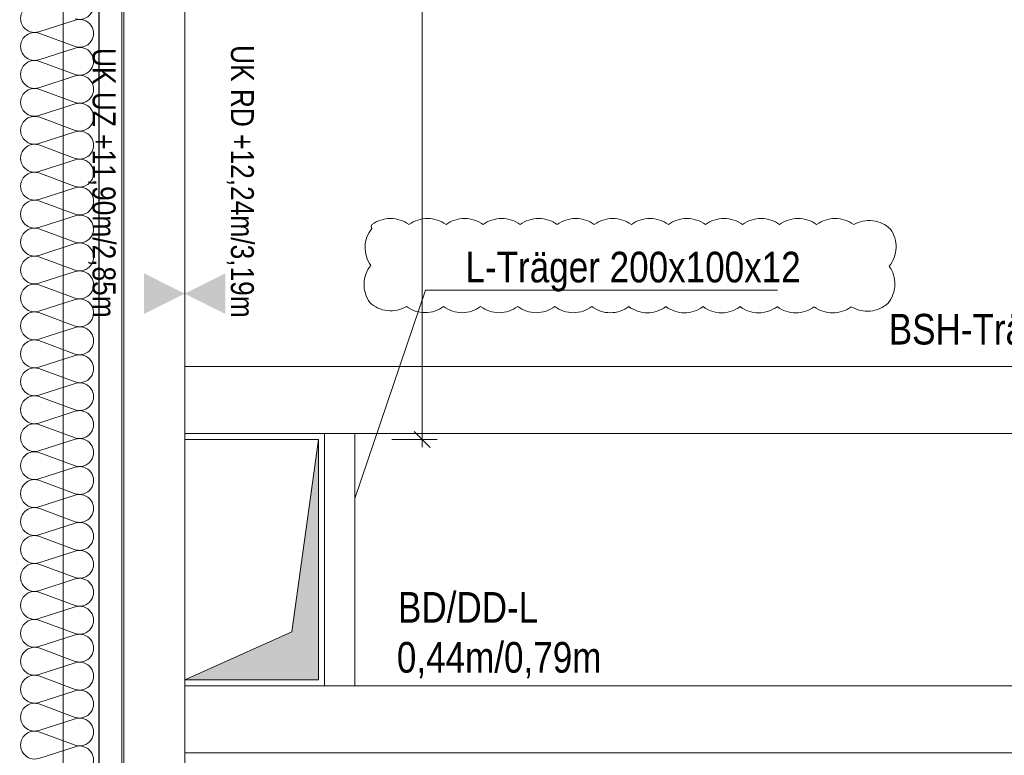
# Model space of a CAD drawing. Extents: x -620 to 300, y 62 to 1112.
# Tile 227 of 235: x -132 to -68, y 904 to 953. Entities that reach past the tile are written whole.
import ezdxf
from ezdxf.lldxf.tags import DXFTag

# ---------------------------------------------------------------- set-up
doc = ezdxf.new("R2010")
doc.units = 0
doc.layers.get('0').update_dxf_attribs({"lineweight": 13})
for name, color, linetype, lineweight, true_color in [('30 -33 Aussenwände- 7 Fassade_ Elemente', 7, 'Continuous', 9, 0x00aacc), ('30 -35 Decken- 1 Konstruktion-Träger- Stahlbeton', 7, 'Continuous', 13, 0x33aa00), ('30 -35 Decken- 11 Durchbruch', 5, 'Continuous', 15, 0x0000ff), ('70 -72 Beschriftung- 1 Beschriftung allgemein', 7, 'Continuous', 9, 0xff6633), ('70 -76 Bemaßung- 2 Allgemein', 9, 'Continuous', 5, 0x808080), ('70 -77 Revision- 2 Wolken', 7, 'Continuous', 18, 0x944cff)]:
    doc.layers.add(name, color=color, linetype=linetype, lineweight=lineweight, true_color=true_color)
for name, color, linetype, lineweight in [('30 -35 Decken- 1 Konstruktion-Träger- Holz', 7, 'Continuous', 9), ('30 -35 Decken- 1 Konstruktion-Träger- Stahl Hohlprofil', 7, 'grob-A06CPVE1L0', 9), ('70 -71 Achsen- 1 Gebäudeachsen', 7, 'STRICHPUNKT2-A06CPVE5L0', 18)]:
    doc.layers.add(name, color=color, linetype=linetype, lineweight=lineweight)
doc.styles.get("Standard").update_dxf_attribs({"font": 'ARIALN.TTF'})
tags = doc.linetypes.add('grob-A06CPVE1L0', pattern=[14, 3, -8, 3]).pattern_tags.tags
tags[8:9] = [DXFTag(74, 4), DXFTag(75, 0), DXFTag(340, '0'), DXFTag(46, 0.0), DXFTag(50, 0.0), DXFTag(44, 0.0), DXFTag(45, 0.0)]
tags[6:7] = [DXFTag(74, 4), DXFTag(75, 0), DXFTag(340, '0'), DXFTag(46, 0.0), DXFTag(50, 0.0), DXFTag(44, 0.0), DXFTag(45, 0.0)]
tags[4:5] = [DXFTag(74, 4), DXFTag(75, 0), DXFTag(340, '0'), DXFTag(46, 0.0), DXFTag(50, 0.0), DXFTag(44, 0.0), DXFTag(45, 0.0)]
tags = doc.linetypes.add('STRICHPUNKT2-A06CPVE5L0', pattern=[12.7, 6.35, -3.175, 0, -3.175]).pattern_tags.tags
tags[10:11] = [DXFTag(74, 4), DXFTag(75, 0), DXFTag(340, '0'), DXFTag(46, 0.0), DXFTag(50, 0.0), DXFTag(44, 0.0), DXFTag(45, 0.0)]
tags[8:9] = [DXFTag(74, 4), DXFTag(75, 0), DXFTag(340, '0'), DXFTag(46, 0.0), DXFTag(50, 0.0), DXFTag(44, 0.0), DXFTag(45, 0.0)]
tags[6:7] = [DXFTag(74, 4), DXFTag(75, 0), DXFTag(340, '0'), DXFTag(46, 0.0), DXFTag(50, 0.0), DXFTag(44, 0.0), DXFTag(45, 0.0)]
tags[4:5] = [DXFTag(74, 4), DXFTag(75, 0), DXFTag(340, '0'), DXFTag(46, 0.0), DXFTag(50, 0.0), DXFTag(44, 0.0), DXFTag(45, 0.0)]

# ---------------------------------------------------------------- blocks, each defined once
blk = doc.blocks.new('Referenz-A06CPVE6L0')
at = {"layer": '30 -33 Aussenwände- 7 Fassade_ Elemente', "color": 0, "linetype": 'Continuous', "lineweight": 25, "ltscale": 0.25}
blk.add_line((-127.219, 994.953), (-127.219, 838.953), dxfattribs=at)
at = {"layer": '30 -33 Aussenwände- 7 Fassade_ Elemente', "color": 0, "linetype": 'Continuous', "ltscale": 0.13}
for p, q in [((-125.719, 838.953), (-125.719, 994.953)), ((-131.179, 951.78), (-128.779, 952.552)), ((-128.779, 950.803), (-131.179, 951.69)), ((-131.179, 949.942), (-128.779, 950.713)), ((-128.779, 948.964), (-131.179, 949.852)), ((-131.179, 948.103), (-128.779, 948.874)), ((-128.779, 947.126), (-131.179, 948.013)), ((-131.179, 946.265), (-128.779, 947.036)), ((-128.779, 945.287), (-131.179, 946.175)), ((-131.179, 944.426), (-128.779, 945.197)), ((-128.779, 943.449), (-131.179, 944.336)), ((-131.179, 942.588), (-128.779, 943.359)), ((-128.779, 941.61), (-131.179, 942.498)), ((-131.179, 940.749), (-128.779, 941.52)), ((-128.779, 939.772), (-131.179, 940.659)), ((-131.179, 938.911), (-128.779, 939.682)), ((-128.779, 937.933), (-131.179, 938.821)), ((-131.179, 937.072), (-128.779, 937.843)), ((-128.779, 936.095), (-131.179, 936.982)), ((-131.179, 935.233), (-128.779, 936.005)), ((-128.779, 934.256), (-131.179, 935.143)), ((-131.179, 933.395), (-128.779, 934.166)), ((-128.779, 932.418), (-131.179, 933.305)), ((-131.179, 931.556), (-128.779, 932.328)), ((-128.779, 930.579), (-131.179, 931.466)), ((-131.179, 929.718), (-128.779, 930.489)), ((-128.779, 928.741), (-131.179, 929.628)), ((-131.179, 927.879), (-128.779, 928.651)), ((-128.779, 926.902), (-131.179, 927.789)), ((-131.179, 926.041), (-128.779, 926.812)), ((-128.779, 925.064), (-131.179, 925.951)), ((-131.179, 924.202), (-128.779, 924.974)), ((-128.779, 923.225), (-131.179, 924.112)), ((-131.179, 922.364), (-128.779, 923.135)), ((-128.779, 921.387), (-131.179, 922.274)), ((-131.179, 920.525), (-128.779, 921.297)), ((-128.779, 919.548), (-131.179, 920.435)), ((-131.179, 918.687), (-128.779, 919.458)), ((-128.779, 917.709), (-131.179, 918.597)), ((-131.179, 916.848), (-128.779, 917.619)), ((-128.779, 915.871), (-131.179, 916.758)), ((-131.179, 915.01), (-128.779, 915.781)), ((-128.779, 914.032), (-131.179, 914.92)), ((-131.179, 913.171), (-128.779, 913.942)), ((-128.779, 912.194), (-131.179, 913.081)), ((-131.179, 911.333), (-128.779, 912.104)), ((-128.779, 910.355), (-131.179, 911.243)), ((-131.179, 909.494), (-128.779, 910.265)), ((-128.779, 908.517), (-131.179, 909.404)), ((-131.179, 907.656), (-128.779, 908.427)), ((-128.779, 906.678), (-131.179, 907.566)), ((-131.179, 905.817), (-128.779, 906.588)), ((-128.779, 904.84), (-131.179, 905.727)), ((-131.179, 903.978), (-128.779, 904.75))]:
    blk.add_line(p, q, dxfattribs=at)
for centre, major_axis, end_param in [((-128.497, 953.516), (-0.282, -0.874), 3.765224), ((-131.46, 952.654), (0.282, 0.874), 3.764652), ((-128.497, 951.677), (-0.282, -0.874), 3.765224), ((-131.46, 950.816), (0.282, 0.874), 3.764652), ((-128.497, 949.839), (-0.282, -0.874), 3.765224), ((-131.46, 948.977), (0.282, 0.874), 3.764652), ((-128.497, 948), (-0.282, -0.874), 3.765224), ((-131.46, 947.139), (0.282, 0.874), 3.764652), ((-128.497, 946.162), (-0.282, -0.874), 3.765224), ((-131.46, 945.3), (0.282, 0.874), 3.764652), ((-128.497, 944.323), (-0.282, -0.874), 3.765224), ((-131.46, 943.462), (0.282, 0.874), 3.764652), ((-128.497, 942.485), (-0.282, -0.874), 3.765224), ((-131.46, 941.623), (0.282, 0.874), 3.764652), ((-128.497, 940.646), (-0.282, -0.874), 3.765224), ((-131.46, 939.785), (0.282, 0.874), 3.764652), ((-128.497, 938.808), (-0.282, -0.874), 3.765224), ((-131.46, 937.946), (0.282, 0.874), 3.764652), ((-128.497, 936.969), (-0.282, -0.874), 3.765224), ((-131.46, 936.108), (0.282, 0.874), 3.764652), ((-128.497, 935.131), (-0.282, -0.874), 3.765224), ((-131.46, 934.269), (0.282, 0.874), 3.764652), ((-128.497, 933.292), (-0.282, -0.874), 3.765224), ((-131.46, 932.431), (0.282, 0.874), 3.764652), ((-128.497, 931.453), (-0.282, -0.874), 3.765224), ((-131.46, 930.592), (0.282, 0.874), 3.764652), ((-128.497, 929.615), (-0.282, -0.874), 3.765224), ((-131.46, 928.754), (0.282, 0.874), 3.764652), ((-128.497, 927.776), (-0.282, -0.874), 3.765224), ((-131.46, 926.915), (0.282, 0.874), 3.764652), ((-128.497, 925.938), (-0.282, -0.874), 3.765224), ((-131.46, 925.077), (0.282, 0.874), 3.764652), ((-128.497, 924.099), (-0.282, -0.874), 3.765224), ((-131.46, 923.238), (0.282, 0.874), 3.764652), ((-128.497, 922.261), (-0.282, -0.874), 3.765224), ((-131.46, 921.399), (0.282, 0.874), 3.764652), ((-128.497, 920.422), (-0.282, -0.874), 3.765224), ((-131.46, 919.561), (0.282, 0.874), 3.764652), ((-128.497, 918.584), (-0.282, -0.874), 3.765224), ((-131.46, 917.722), (0.282, 0.874), 3.764652), ((-128.497, 916.745), (-0.282, -0.874), 3.765224), ((-131.46, 915.884), (0.282, 0.874), 3.764652), ((-128.497, 914.907), (-0.282, -0.874), 3.765224), ((-131.46, 914.045), (0.282, 0.874), 3.764652), ((-128.497, 913.068), (-0.282, -0.874), 3.765224), ((-131.46, 912.207), (0.282, 0.874), 3.764652), ((-128.497, 911.23), (-0.282, -0.874), 3.765224), ((-131.46, 910.368), (0.282, 0.874), 3.764652), ((-128.497, 909.391), (-0.282, -0.874), 3.765224), ((-131.46, 908.53), (0.282, 0.874), 3.764652), ((-128.497, 907.553), (-0.282, -0.874), 3.765224), ((-131.46, 906.691), (0.282, 0.874), 3.764652), ((-128.497, 905.714), (-0.282, -0.874), 3.765224), ((-131.46, 904.853), (0.282, 0.874), 3.764652), ((-128.497, 903.876), (-0.282, -0.874), 3.765224)]:
    blk.add_ellipse(centre, major_axis=major_axis, ratio=1, start_param=0, end_param=end_param, dxfattribs=at)
at = {"layer": '30 -35 Decken- 1 Konstruktion-Träger- Holz', "color": 0, "linetype": 'Continuous', "ltscale": 0.13}
for p, q in [((-121.579, 929.753), (-45.579, 929.753)), ((-121.579, 925.353), (-121.579, 929.753)), ((-45.579, 925.353), (-121.579, 925.353)), ((-45.579, 908.753), (-121.579, 908.753)), ((-121.579, 908.753), (-121.579, 904.353)), ((-121.579, 904.353), (-45.579, 904.353))]:
    blk.add_line(p, q, dxfattribs=at)
at = {"layer": '30 -35 Decken- 1 Konstruktion-Träger- Stahl Hohlprofil', "color": 0, "linetype": 'grob-A06CPVE1L0', "ltscale": 0.13}
for p, q in [((-112.379, 908.753), (-112.379, 925.353)), ((-112.379, 925.353), (-110.379, 925.353)), ((-110.379, 925.353), (-110.379, 908.753)), ((-110.379, 908.753), (-112.379, 908.753))]:
    blk.add_line(p, q, dxfattribs=at)
at = {"layer": '30 -35 Decken- 1 Konstruktion-Träger- Stahlbeton', "color": 0, "linetype": 'grob-A06CPVE1L0', "lineweight": -2, "ltscale": 0.13}
for p, q in [((-129.579, 778.453), (-129.579, 995.453)), ((-121.579, 778.453), (-121.579, 995.453))]:
    blk.add_line(p, q, dxfattribs=at)
at = {"layer": '30 -35 Decken- 11 Durchbruch', "color": 0, "linetype": 'Continuous', "ltscale": 0.15}
for p, q in [((-121.579, 909.153), (-121.579, 924.953)), ((-121.579, 924.953), (-112.779, 924.953)), ((-112.779, 924.953), (-114.539, 912.313)), ((-112.779, 909.153), (-112.779, 924.953)), ((-114.539, 912.313), (-121.579, 909.153)), ((-121.579, 909.153), (-112.779, 909.153))]:
    blk.add_line(p, q, dxfattribs=at)
blk.add_solid([(-112.779, 924.953), (-112.779, 909.153), (-114.539, 912.313), (-121.579, 909.153)], dxfattribs=at)
at = {"layer": '70 -71 Achsen- 1 Gebäudeachsen', "color": 0, "linetype": 'STRICHPUNKT2-A06CPVE5L0', "ltscale": 0.18}
blk.add_line((-125.579, 1084.393), (-125.579, 84.953), dxfattribs=at)
at = {"layer": '70 -72 Beschriftung- 1 Beschriftung allgemein', "color": 0, "linetype": 'Continuous', "ltscale": 0.13}
for q in [(-110.379, 921.087), (-82.57, 934.789)]:
    blk.add_line((-105.74, 934.789), q, dxfattribs=at)
at = {"layer": '70 -76 Bemaßung- 2 Allgemein', "color": 0, "linetype": 'Continuous', "ltscale": 0.13}
for p, q in [((-105.959, 926.014), (-105.959, 994.393)), ((-105.959, 924.453), (-105.959, 926.014)), ((-105.428, 924.423), (-106.489, 925.484)), ((-107.959, 924.953), (-104.959, 924.953))]:
    blk.add_line(p, q, dxfattribs=at)
at = {"layer": '70 -76 Bemaßung- 2 Allgemein', "color": 0, "lineweight": 0}
for points in [[(-124.249, 933.221), (-121.579, 934.553), (-124.247, 935.892)], [(-118.908, 933.221), (-121.579, 934.553), (-118.91, 935.892)]]:
    blk.add_solid(points, dxfattribs=at)
at = {"layer": '70 -77 Revision- 2 Wolken', "color": 0, "linetype": 'Continuous', "ltscale": 0.18}
for centre, major_axis in [((-108.039, 937.469), (0, 2.032)), ((-108.039, 937.469), (1.219, 1.626)), ((-105.601, 937.469), (0, 2.032)), ((-105.601, 937.469), (1.219, 1.626)), ((-103.163, 937.469), (0, 2.032)), ((-103.163, 937.469), (1.219, 1.626)), ((-100.724, 937.469), (0, 2.032)), ((-100.724, 937.469), (1.219, 1.626)), ((-98.286, 937.469), (0, 2.032)), ((-98.286, 937.469), (1.219, 1.626)), ((-95.847, 937.469), (0, 2.032)), ((-95.847, 937.469), (1.219, 1.626)), ((-93.409, 937.469), (0, 2.032)), ((-93.409, 937.469), (1.219, 1.626)), ((-90.971, 937.469), (0, 2.032)), ((-90.971, 937.469), (1.219, 1.626)), ((-88.532, 937.469), (0, 2.032)), ((-88.532, 937.469), (1.219, 1.626)), ((-86.094, 937.469), (0, 2.032)), ((-86.094, 937.469), (1.219, 1.626)), ((-83.655, 937.469), (0, 2.032)), ((-83.655, 937.469), (1.219, 1.626)), ((-81.217, 937.469), (0, 2.032)), ((-81.217, 937.469), (1.219, 1.626)), ((-78.779, 937.469), (0, 2.032)), ((-78.779, 937.469), (1.219, 1.626)), ((-107.676, 937.581), (-1.59, 1.266)), ((-109.097, 938.966), (-0.206, 0.006)), ((-109.097, 938.966), (-0.162, 0.129)), ((-76.542, 937.335), (0.242, 2.018)), ((-76.542, 937.335), (1.404, 1.469)), ((-76.802, 937.637), (2.031, -0.065)), ((-107.676, 937.581), (-2.031, 0.059)), ((-76.802, 937.637), (1.586, -1.271)), ((-107.746, 935.144), (-1.59, 1.266)), ((-76.88, 935.2), (2.031, -0.065)), ((-107.746, 935.144), (-2.031, 0.059)), ((-76.88, 935.2), (1.586, -1.271)), ((-108.02, 935.457), (-1.386, -1.486)), ((-108.02, 935.457), (-0.218, -2.02)), ((-105.762, 935.336), (-1.22, -1.625)), ((-105.762, 935.336), (-0.001, -2.032)), ((-103.323, 935.334), (-1.22, -1.625)), ((-103.323, 935.334), (-0.001, -2.032)), ((-100.885, 935.333), (-1.22, -1.625)), ((-100.885, 935.333), (-0.001, -2.032)), ((-98.446, 935.331), (-1.22, -1.625)), ((-98.446, 935.331), (-0.001, -2.032)), ((-96.008, 935.33), (-1.22, -1.625)), ((-96.008, 935.33), (-0.001, -2.032)), ((-93.57, 935.329), (-1.22, -1.625)), ((-93.57, 935.329), (-0.001, -2.032)), ((-91.131, 935.327), (-1.22, -1.625)), ((-91.131, 935.327), (-0.001, -2.032)), ((-88.693, 935.326), (-1.22, -1.625)), ((-88.693, 935.326), (-0.001, -2.032)), ((-86.254, 935.324), (-1.22, -1.625)), ((-86.254, 935.324), (-0.001, -2.032)), ((-83.816, 935.323), (-1.22, -1.625)), ((-83.816, 935.323), (-0.001, -2.032)), ((-81.378, 935.322), (-1.22, -1.625)), ((-81.378, 935.322), (-0.001, -2.032)), ((-78.939, 935.32), (-1.22, -1.625)), ((-78.939, 935.32), (-0.001, -2.032)), ((-76.665, 935.43), (-1.056, -1.736)), ((-76.665, 935.43), (0.196, -2.022))]:
    blk.add_ellipse(centre, major_axis=major_axis, ratio=1, start_param=0, end_param=0.643501, dxfattribs=at)
at = {"layer": '30 -35 Decken- 11 Durchbruch', "color": 0, "linetype": 'ByBlock', "ltscale": 0.15, "char_height": 2.01377, "attachment_point": 1}
for s, insert in [('{\\fArial Narrow;BD/DD-L}', (-107.544, 914.922)), ('{\\fArial Narrow;0,44m/0,79m}', (-107.62, 911.632))]:
    blk.add_mtext(s, dxfattribs=dict(at, insert=insert))
at = {"layer": '70 -72 Beschriftung- 1 Beschriftung allgemein', "color": 0, "linetype": 'Continuous', "ltscale": 0.13, "char_height": 2.01377, "attachment_point": 1}
for s, insert in [('{\\fArial Narrow;L-Träger 200x100x12}', (-103.103, 937.309)), ('{\\fArial Narrow;BSH-Träger 22/26cm}', (-75.252, 933.221))]:
    blk.add_mtext(s, dxfattribs=dict(at, insert=insert))
at = {"layer": '70 -76 Bemaßung- 2 Allgemein', "color": 0, "linetype": 'Continuous', "ltscale": 0.13, "char_height": 1.51033, "attachment_point": 1, "rotation": 270}
for s, insert in [('{\\fArial Narrow;UK UZ +11,90m/2,85m}', (-126.129, 950.714)), ('{\\fArial Narrow;UK RD +12,24m/3,19m}', (-117.028, 950.906))]:
    blk.add_mtext(s, dxfattribs=dict(at, insert=insert))

msp = doc.modelspace()

# ---------------------------------------------------------------- block references
at = {"color": 8, "lineweight": 13, "ltscale": 0.13, "true_color": 0x808080}
msp.add_blockref('Referenz-A06CPVE6L0', (0, 0), dxfattribs=at)

doc.saveas('drawing.dxf')
